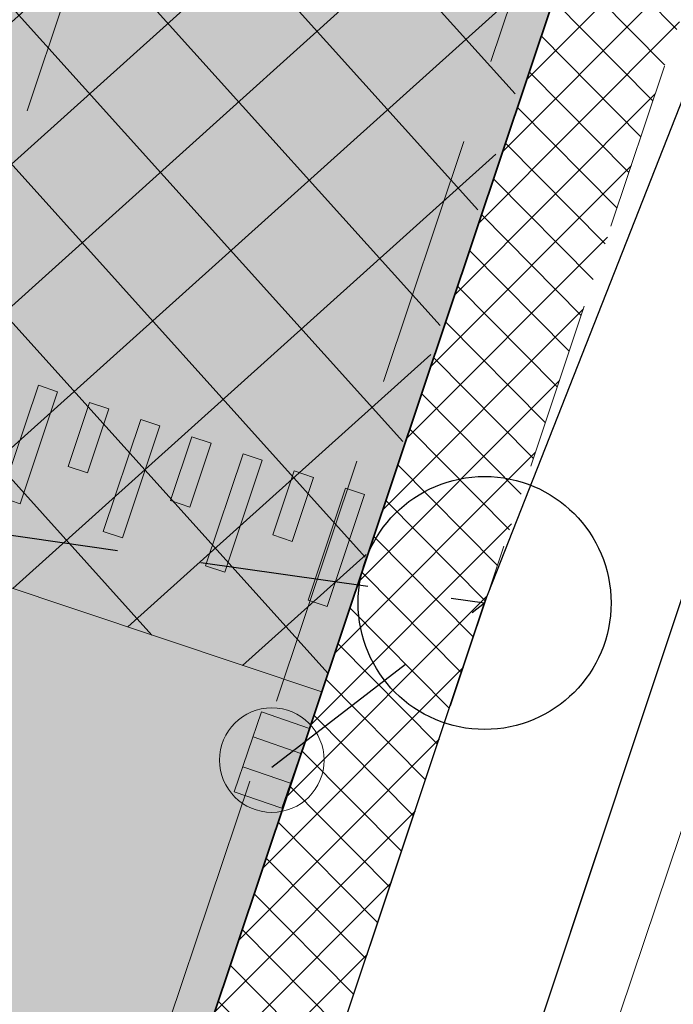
# Model space of a CAD drawing. Header units: metres. Extents: x 6599594 to 6600699, y 5687867 to 5691114.
# Tile 51 of 256: x 6599855.32 to 6599859.2, y 5688568.7 to 5688574.54. Entities that reach past the tile are written whole.
import ezdxf

# ---------------------------------------------------------------- set-up
doc = ezdxf.new("R2010")
doc.units = ezdxf.units.M
doc.header["$MEASUREMENT"] = 0
for name, pattern in [('1', [0]), ('3_EGJE', [2.5, 1.5, -0.3700000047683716, 0.2600001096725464, -0.369999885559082]), ('BUG', [1.5, 1, -0.5]), ('BUW', [1.5, 1, -0.5]), ('GUK', [2, 1.5, -0.5]), ('GUZ', [1, 0.5, -0.5]), ('L_0_06', [2, 1.5, -0.5]), ('UPT', [0])]:
    doc.linetypes.add(name, pattern=pattern)
doc.layers.get('0').update_dxf_attribs({"color": 253, "linetype": 'CONTINUOUS', "lineweight": 13})
doc.layers.add('__gaPoziome', color=7, linetype='CONTINUOUS')
doc.layers.add('zzz.gaHSDomyslna', color=7, linetype='CONTINUOUS')
for name, color, linetype, lineweight in [('_kd', 14, 'CONTINUOUS', 30), ('_KDPRZYKANALIK', 14, 'BUW', 30), ('_kolor chodnik', 50, '1', 5), ('_kolor jezdnia', 4, '1', 0), ('_kolor pobocze', 211, '1', 5), ('_kolor próg', 7, '1', 9), ('_kolor zjazdy kostka', 7, '1', 5), ('_kolor ścieżka @ 1', 10, '1', 0), ('_krawedz jezdni i pobocza', 7, 'BUG', 15), ('_kraweznik niski', 150, 'CONTINUOUS', 35), ('_os', 7, '3_EGJE', 13), ('Dzialki', 130, '1', 30), ('Kontury', 252, 'GUK', 9), ('OT_Komunikacja', 7, 'CONTINUOUS', 0), ('UTTPOM_L_0', 30, 'UPT', 9), ('Uzytki', 252, 'GUZ', 9)]:
    doc.layers.add(name, color=color, linetype=linetype, lineweight=lineweight)
pattern_1 = [(45, (0, 0), (-0.1414213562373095, 0.1414213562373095), []), (135, (0, 0), (-0.1414213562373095, -0.1414213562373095), [])]

# ---------------------------------------------------------------- blocks, each defined once
blk = doc.blocks.new('ergere')
at = {"layer": '_kd', "lineweight": 18}
for p, q in [((6591128.565092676, 5695242.152406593), (6591128.865092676, 5695242.152406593)), ((6591128.565092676, 5695241.964670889), (6591128.865092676, 5695241.964670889))]:
    blk.add_line(p, q, dxfattribs=at)
blk.add_lwpolyline([(6591128.565092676, 5695242.308538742), (6591128.865092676, 5695242.308538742), (6591128.865092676, 5695241.808538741), (6591128.565092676, 5695241.808538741)], close=True, dxfattribs=at)
blk.add_circle((6591128.715092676, 5695242.058538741), 0.31, dxfattribs=at)
blk = doc.blocks.new('zk.P-25a')
at = {"linetype": 'Continuous', "lineweight": 0}
blk.add_hatch(color=0, dxfattribs=at).paths.add_polyline_path([(-0.06, -0.7), (0.06, -0.7), (0.06, 0), (-0.06, 0)])
at = {"color": 0, "linetype": 'Continuous', "lineweight": 0}
blk.add_lwpolyline([(-0.06, 0), (0.06, 0), (0.06, -0.7), (-0.06, -0.7), (-0.06, 0)], dxfattribs=at)
blk = doc.blocks.new('zk.P-25b')
at = {"linetype": 'Continuous', "lineweight": 0}
blk.add_hatch(color=0, dxfattribs=at).paths.add_polyline_path([(0.06, 0), (-0.06, 0), (-0.06, -0.4), (0.06, -0.4)])
at = {"color": 0, "linetype": 'Continuous', "lineweight": 0}
blk.add_lwpolyline([(-0.06, 0), (0.06, 0), (0.06, -0.4), (-0.06, -0.4), (-0.06, 0)], dxfattribs=at)
blk = doc.blocks.new('gaHSPos')
at = {"color": 0, "linetype": 'Continuous', "lineweight": 0}
blk.add_point((0, 0), dxfattribs=at)
blk = doc.blocks.new('*U1214')
at = {"layer": 'zzz.gaHSDomyslna', "color": 182}
for p in [(0, 0), (5.215542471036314, -1.745885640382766)]:
    blk.add_blockref('gaHSPos', p, dxfattribs=at)
for name, p, rotation in [('zk.P-25a', (0.1801732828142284, -0.0603124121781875), 341.4922000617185), ('zk.P-25b', (0.4836230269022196, -0.1618912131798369), 341.4922000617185), ('zk.P-25a', (0.7870727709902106, -0.2634700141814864), 341.4922000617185), ('zk.P-25b', (1.090522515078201, -0.3650488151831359), 341.4922000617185), ('zk.P-25a', (1.393972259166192, -0.4666276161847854), 341.4922000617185), ('zk.P-25b', (1.697422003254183, -0.5682064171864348), 341.4922000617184), ('zk.P-25a', (2.000871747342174, -0.6697852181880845), 341.4922000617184), ('zk.P-25b', (2.304321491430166, -0.771364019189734), 341.4922000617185), ('zk.P-25a', (2.607771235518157, -0.8729428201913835), 341.4922000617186), ('zk.P-25b', (2.911220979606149, -0.974521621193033), 341.4922000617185), ('zk.P-25a', (3.21467072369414, -1.076100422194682), 341.4922000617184), ('zk.P-25b', (3.518120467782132, -1.177679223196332), 341.4922000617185), ('zk.P-25a', (3.821570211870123, -1.279258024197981), 341.4922000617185), ('zk.P-25b', (4.125019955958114, -1.380836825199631), 341.4922000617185), ('zk.P-25a', (4.428469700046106, -1.48241562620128), 341.4922000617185), ('zk.P-25b', (4.731919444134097, -1.58399442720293), 341.4922000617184), ('zk.P-25a', (5.035369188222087, -1.685573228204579), 341.4922000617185)]:
    blk.add_blockref(name, p, dxfattribs=dict(at, rotation=rotation))

msp = doc.modelspace()

# ---------------------------------------------------------------- hatches: boundary and pattern name
at = {"layer": '_kolor chodnik'}
h = msp.add_hatch(dxfattribs=at)
h.set_pattern_fill('ANSI37', color=256, scale=1.6)
h.set_pattern_definition(pattern_1)
h.paths.add_polyline_path([(6599849.938171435, 5688542.085872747), (6599852.232147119, 5688548.938742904), (6599853.573135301, 5688548.489851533), (6599853.827082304, 5688549.248475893), (6599851.793849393, 5688549.929093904), (6599849.895278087, 5688548.982823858), (6599847.823506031, 5688542.793750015)])
edge = h.paths.add_edge_path()
edge.add_line((6600018.106075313, 5689087.454911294), (6600022.42781917, 5689091.229234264))
edge.add_line((6600022.42781917, 5689091.229234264), (6600020.233254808, 5689093.742094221))
edge.add_line((6600020.233254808, 5689093.742094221), (6600017.159471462, 5689091.057656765))
edge.add_arc((6600023.275194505, 5689085.385140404), 8.34143334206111, 137.1531558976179, 148.8016577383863)
edge.add_line((6600016.140105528, 5689089.706021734), (6600018.106075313, 5689087.454911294))
h.paths.add_polyline_path([(6600038.501784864, 5689187.59229436), (6600037.906968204, 5689187.700586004), (6600037.638296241, 5689186.224843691), (6600038.240083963, 5689186.115282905)])
h.paths.add_polyline_path([(6600069.098302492, 5689360.276020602), (6600068.321239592, 5689360.413462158), (6600068.064048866, 5689358.936495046), (6600068.836639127, 5689358.799546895)])
h.paths.add_polyline_path([(6600082.393785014, 5689362.950258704), (6600082.941124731, 5689366.103121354), (6600081.481377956, 5689366.361351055), (6600080.923159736, 5689363.210828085)])
h.paths.add_polyline_path([(6600074.022236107, 5689388.065861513), (6600072.983907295, 5689388.249860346), (6600072.723374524, 5689386.772538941), (6600073.760538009, 5689386.588865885)])
h.paths.add_polyline_path([(6600105.602402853, 5689486.45426531), (6600106.738797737, 5689489.760539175), (6600105.28818975, 5689490.281952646), (6600104.132785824, 5689486.965912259)])
h.paths.add_polyline_path([(6600132.519778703, 5689678.737346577), (6600131.636986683, 5689678.922259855), (6600131.330470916, 5689677.453953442), (6600132.212256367, 5689677.269208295)])
h.paths.add_polyline_path([(6600156.649397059, 5689798.7449027), (6600156.48800471, 5689797.95886096), (6600157.450195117, 5689797.757316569), (6600157.615023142, 5689798.542205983)])
h.paths.add_polyline_path([(6600189.055358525, 5689948.643107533), (6600187.902868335, 5689948.884512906), (6600187.600024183, 5689947.417400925), (6600188.748131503, 5689947.176379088)])
edge = h.paths.add_edge_path()
edge.add_line((6600204.459383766, 5690032.969035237), (6600204.153258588, 5690031.227801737))
edge.add_arc((6600202.328347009, 5690027.299936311), 4.331100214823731, 41.853001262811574, 65.08011546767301, ccw=False)
edge.add_arc((6600032.903931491, 5690051.979071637), 174.020003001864, 352.8070218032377, 353.495463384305)
edge.add_arc((6600202.372679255, 5690027.343587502), 5.999999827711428, 55.12102442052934, 69.64815978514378)
edge = h.paths.add_edge_path()
edge.add_line((6600205.046027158, 5690040.265402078), (6600204.972740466, 5690038.483452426))
edge.add_arc((6600203.986269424, 5690044.401803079), 5.999999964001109, 279.4630688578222, 294.9140560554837)
edge.add_line((6600206.513819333, 5690038.960158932), (6600206.607027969, 5690041.030672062))
edge.add_arc((6600203.986269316, 5690044.401803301), 4.270000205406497, 284.3702444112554, 307.86193139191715, ccw=False)
edge = h.paths.add_edge_path()
edge.add_arc((6600203.547470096, 5690044.558759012), 6.446878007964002, 324.43500910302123, 356.20133685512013, ccw=False)
edge.add_arc((6600203.986269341, 5690044.401803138), 6.000000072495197, 323.2169970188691, 357.4193489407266)
h.paths.add_polyline_path([(6600208.910055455, 5690121.713696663), (6600208.146285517, 5690121.748120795), (6600207.125602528, 5690121.794124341), (6600209.971605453, 5690121.665851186)])
edge = h.paths.add_edge_path()
edge.add_line((6600238.769818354, 5690481.648294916), (6600240.338176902, 5690490.87374652))
edge.add_line((6600240.338176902, 5690490.87374652), (6600241.251295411, 5690510.829461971))
edge.add_line((6600241.251295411, 5690510.829461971), (6600239.524022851, 5690510.928942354))
edge.add_line((6600239.524022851, 5690510.928942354), (6600238.633343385, 5690491.167757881))
edge.add_line((6600238.633343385, 5690491.167757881), (6600234.579716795, 5690467.661262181))
edge.add_line((6600234.579716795, 5690467.661262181), (6600234.449796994, 5690464.966873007))
edge.add_arc((6600242.443669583, 5690464.607462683), 8.001948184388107, 177.4256737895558, 268.2543056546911)
edge.add_line((6600242.199903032, 5690456.609228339), (6600242.216657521, 5690457.359274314))
edge.add_line((6600242.216657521, 5690457.359274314), (6600242.305257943, 5690458.836738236))
edge.add_arc((6600242.444504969, 5690464.607952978), 5.772894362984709, 177.0298084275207, 268.6178439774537, ccw=False)
edge.add_line((6600236.679365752, 5690464.907083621), (6600236.951876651, 5690470.95443634))
edge.add_line((6600236.951876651, 5690470.95443634), (6600238.15078669, 5690478.210832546))
edge.add_line((6600238.15078669, 5690478.210832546), (6600238.769818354, 5690481.648294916))
h.paths.add_polyline_path([(6600238.769818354, 5690481.648294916), (6600238.15078669, 5690478.210832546), (6600239.670056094, 5690477.930590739), (6600240.266710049, 5690481.376366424)])
edge = h.paths.add_edge_path()
edge.add_line((6600223.366500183, 5690460.339976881), (6600223.278629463, 5690457.997544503))
edge.add_arc((6600220.967166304, 5690465.656339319), 7.999999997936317, 286.7940807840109, 300.2738222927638)
edge.add_line((6600225.000231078, 5690458.747331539), (6600225.240084, 5690461.623695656))
edge.add_arc((6600221.105749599, 5690465.648640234), 5.76999998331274, 293.06724424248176, 315.7681070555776, ccw=False)
edge = h.paths.add_edge_path()
edge.add_arc((6600220.025145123, 5690444.676291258), 5.770000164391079, 37.996647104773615, 59.94382588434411, ccw=False)
edge.add_line((6600224.572175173, 5690448.22839199), (6600224.817793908, 5690451.081798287))
edge.add_arc((6600220.025145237, 5690444.676291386), 7.999999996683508, 53.19588653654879, 68.15166733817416)
edge.add_line((6600223.00235276, 5690452.101669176), (6600222.91504296, 5690449.670427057))
edge = h.paths.add_edge_path()
edge.add_arc((6600221.105749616, 5690465.648640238), 7.999999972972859, 328.0222308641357, 357.0132597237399)
edge.add_line((6600229.094882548, 5690465.23180147), (6600229.218816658, 5690467.593604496))
edge.add_line((6600229.218816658, 5690467.593604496), (6600228.218919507, 5690467.645774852))
edge.add_line((6600228.218919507, 5690467.645774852), (6600227.891778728, 5690461.411918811))
h.paths.add_polyline_path([(6600200.980142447, 5690012.236744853), (6600202.317278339, 5690011.956662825), (6600202.522293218, 5690012.935421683), (6600201.182321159, 5690013.216097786)])
h.paths.add_polyline_path([(6600196.457878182, 5689983.98337835), (6600195.202332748, 5689984.246370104), (6600194.899091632, 5689982.777335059), (6600196.150355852, 5689982.515240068)])
edge = h.paths.add_edge_path()
edge.add_line((6600112.305909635, 5689517.991018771), (6600112.691041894, 5689519.807934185))
edge.add_line((6600112.691041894, 5689519.807934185), (6600113.245521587, 5689522.423769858))
edge.add_line((6600113.245521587, 5689522.423769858), (6600111.553124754, 5689522.782507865))
edge.add_line((6600111.553124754, 5689522.782507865), (6600107.405864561, 5689503.21722655))
edge.add_line((6600107.405864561, 5689503.21722655), (6600099.494506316, 5689480.361667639))
edge.add_line((6600099.494506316, 5689480.361667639), (6600099.182814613, 5689478.891218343))
edge.add_arc((6600107.008997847, 5689477.232359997), 8.000059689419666, 168.0325629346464, 257.7529108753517)
edge.add_line((6600105.311960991, 5689469.414366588), (6600105.784990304, 5689471.593619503))
edge.add_arc((6600107.008927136, 5689477.232314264), 5.769999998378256, 168.0321375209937, 257.7533362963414, ccw=False)
edge.add_line((6600101.364343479, 5689478.42879883), (6600101.647245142, 5689479.76342708))
edge.add_line((6600101.647245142, 5689479.76342708), (6600104.132785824, 5689486.965912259))
edge.add_line((6600104.132785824, 5689486.965912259), (6600105.28818975, 5689490.281952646))
edge.add_line((6600105.28818975, 5689490.281952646), (6600108.240043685, 5689498.809726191))
edge.add_line((6600108.240043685, 5689498.809726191), (6600112.305909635, 5689517.991018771))
h.paths.add_polyline_path([(6600136.009573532, 5689645.499114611), (6600138.333647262, 5689645.012304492), (6600138.661671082, 5689646.578318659), (6600134.869459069, 5689647.372651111)])
at = {"layer": '_kolor jezdnia'}
h = msp.add_hatch(dxfattribs=at)
h.set_pattern_fill('ANSI37', color=4, scale=3.5)
h.set_pattern_definition([(45, (0, 0), (-0.3093592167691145, 0.3093592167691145), []), (135, (0, 0), (-0.3093592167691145, -0.3093592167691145), [])])
edge = h.paths.add_edge_path()
edge.add_line((6599833.066047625, 5688539.933393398), (6599850.649511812, 5688527.983462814))
edge.add_arc((6599857.337592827, 5688536.653968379), 10.95025544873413, 169.5012687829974, 232.3548431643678, ccw=False)
edge.add_arc((6599858.085851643, 5688536.618142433), 11.69295282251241, 162.2507788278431, 169.9967502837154, ccw=False)
edge.add_line((6599846.949484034, 5688540.182754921), (6599847.823506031, 5688542.793750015))
edge.add_line((6599847.823506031, 5688542.793750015), (6599849.895278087, 5688548.982823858))
edge.add_line((6599849.895278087, 5688548.982823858), (6599852.434748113, 5688556.56906746))
edge.add_line((6599852.434748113, 5688556.56906746), (6599928.48625871, 5688783.760284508))
edge.add_line((6599928.48625871, 5688783.760284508), (6599931.025728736, 5688791.34652811))
edge.add_line((6599931.025728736, 5688791.34652811), (6599996.657773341, 5688987.411326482))
edge.add_line((6599996.657773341, 5688987.411326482), (6599999.197243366, 5688994.997570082))
edge.add_line((6599999.197243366, 5688994.997570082), (6600021.930100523, 5689062.908193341))
edge.add_line((6600021.930100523, 5689062.908193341), (6600017.620224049, 5689067.371531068))
edge.add_line((6600017.620224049, 5689067.371531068), (6600016.714558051, 5689064.654078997))
edge.add_line((6600016.714558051, 5689064.654078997), (6600012.423620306, 5689051.835617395))
edge.add_line((6600012.423620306, 5689051.835617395), (6600009.884150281, 5689044.249373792))
edge.add_line((6600009.884150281, 5689044.249373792), (6599977.53516164, 5688947.612159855))
edge.add_line((6599977.53516164, 5688947.612159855), (6599974.995691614, 5688940.025916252))
edge.add_line((6599974.995691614, 5688940.025916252), (6599942.096912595, 5688841.746295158))
edge.add_line((6599942.096912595, 5688841.746295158), (6599939.557442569, 5688834.160051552))
edge.add_line((6599939.557442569, 5688834.160051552), (6599882.679288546, 5688664.246042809))
edge.add_line((6599882.679288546, 5688664.246042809), (6599880.139818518, 5688656.659799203))
edge.add_line((6599880.139818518, 5688656.659799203), (6599852.46454386, 5688573.984527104))
edge.add_line((6599852.46454386, 5688573.984527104), (6599842.470137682, 5688544.127903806))
edge.add_arc((6599835.706422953, 5688546.652910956), 7.219660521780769, 248.5480913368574, 339.52856074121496, ccw=False)
h.paths.add_polyline_path([(6600044.653202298, 5689172.271628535), (6600046.276244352, 5689181.431901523), (6600047.759199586, 5689189.801539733), (6600051.0603021, 5689208.432603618), (6600052.368792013, 5689215.817578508), (6600054.808584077, 5689229.587499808), (6600056.11707399, 5689236.972474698), (6600057.346666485, 5689243.912161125), (6600058.655146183, 5689251.297078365), (6600058.831439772, 5689252.292060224), (6600060.098987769, 5689259.445963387), (6600060.139929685, 5689259.677035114), (6600061.407468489, 5689266.830886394), (6600072.329030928, 5689328.470998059), (6600073.637511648, 5689335.855921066), (6600077.337304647, 5689356.73715072), (6600078.820259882, 5689365.106788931), (6600081.142794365, 5689378.214921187), (6600082.538516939, 5689386.092227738), (6600095.187867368, 5689457.483787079), (6600091.082877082, 5689465.8405575), (6600089.043088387, 5689454.328211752), (6600087.870641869, 5689447.711051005), (6600087.560133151, 5689445.958573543), (6600086.562151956, 5689440.326076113), (6600082.433200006, 5689417.022719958), (6600080.95024477, 5689408.65308175), (6600077.202698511, 5689387.502337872), (6600075.719743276, 5689379.132699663), (6600073.469199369, 5689366.430874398), (6600071.986244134, 5689358.061236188), (6600069.98686466, 5689346.776955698), (6600068.591142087, 5689338.899649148), (6600065.559290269, 5689321.78820693), (6600064.163567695, 5689313.910900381), (6600059.719426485, 5689288.828650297), (6600058.323703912, 5689280.951343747), (6600057.563846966, 5689276.662793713), (6600056.168124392, 5689268.785487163), (6600054.804920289, 5689261.091711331), (6600053.409197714, 5689253.21440478), (6600053.264817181, 5689252.399536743), (6600051.869094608, 5689244.522230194), (6600051.183555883, 5689240.653124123), (6600049.787833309, 5689232.775817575), (6600046.593849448, 5689214.749319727), (6600045.198126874, 5689206.872013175), (6600044.41754409, 5689202.466488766), (6600042.934588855, 5689194.096850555), (6600036.429952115, 5689157.38538759), (6600034.946996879, 5689149.01574938), (6600030.579776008, 5689124.367629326), (6600027.529365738, 5689107.151445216), (6600024.895072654, 5689094.014582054), (6600030.583685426, 5689094.264316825), (6600032.945013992, 5689106.191885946), (6600043.170247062, 5689163.901990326)])
edge = h.paths.add_edge_path()
edge.add_line((6600111.106812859, 5689535.144351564), (6600111.256844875, 5689535.85214863))
edge.add_line((6600111.256844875, 5689535.85214863), (6600112.915748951, 5689543.678261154))
edge.add_line((6600112.915748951, 5689543.678261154), (6600117.304772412, 5689564.384094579))
edge.add_line((6600117.304772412, 5689564.384094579), (6600119.067357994, 5689572.699339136))
edge.add_line((6600119.067357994, 5689572.699339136), (6600120.087667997, 5689577.512794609))
edge.add_line((6600120.087667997, 5689577.512794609), (6600121.642890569, 5689584.849775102))
edge.add_line((6600121.642890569, 5689584.849775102), (6600128.436769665, 5689616.900852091))
edge.add_line((6600128.436769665, 5689616.900852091), (6600129.991992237, 5689624.237832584))
edge.add_line((6600129.991992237, 5689624.237832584), (6600132.660554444, 5689636.827148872))
edge.add_line((6600132.660554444, 5689636.827148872), (6600133.208838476, 5689639.444704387))
edge.add_line((6600133.208838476, 5689639.444704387), (6600134.848957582, 5689647.274775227))
edge.add_line((6600134.848957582, 5689647.274775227), (6600138.97649476, 5689666.979995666))
edge.add_line((6600138.97649476, 5689666.979995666), (6600140.51410642, 5689674.320687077))
edge.add_line((6600140.51410642, 5689674.320687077), (6600145.209128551, 5689696.735129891))
edge.add_line((6600145.209128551, 5689696.735129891), (6600146.746740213, 5689704.075821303))
edge.add_line((6600146.746740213, 5689704.075821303), (6600151.462308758, 5689726.588354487))
edge.add_line((6600151.462308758, 5689726.588354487), (6600152.999920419, 5689733.929045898))
edge.add_line((6600152.999920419, 5689733.929045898), (6600155.244070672, 5689744.642813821))
edge.add_line((6600155.244070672, 5689744.642813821), (6600156.781682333, 5689751.983505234))
edge.add_line((6600156.781682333, 5689751.983505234), (6600161.635515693, 5689775.156126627))
edge.add_line((6600161.635515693, 5689775.156126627), (6600163.378142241, 5689783.475576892))
edge.add_line((6600163.378142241, 5689783.475576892), (6600163.850769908, 5689785.731942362))
edge.add_line((6600163.850769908, 5689785.731942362), (6600167.028500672, 5689800.902704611))
edge.add_line((6600167.028500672, 5689800.902704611), (6600179.49088801, 5689860.399222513))
edge.add_line((6600179.49088801, 5689860.399222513), (6600181.233514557, 5689868.718672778))
edge.add_line((6600181.233514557, 5689868.718672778), (6600181.84713393, 5689871.648144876))
edge.add_line((6600181.84713393, 5689871.648144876), (6600183.384745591, 5689878.988836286))
edge.add_line((6600183.384745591, 5689878.988836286), (6600184.935818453, 5689886.393792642))
edge.add_line((6600184.935818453, 5689886.393792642), (6600186.575937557, 5689894.223863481))
edge.add_line((6600186.575937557, 5689894.223863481), (6600194.05133812, 5689929.912074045))
edge.add_line((6600194.05133812, 5689929.912074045), (6600195.691457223, 5689937.742144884))
edge.add_line((6600195.691457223, 5689937.742144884), (6600202.915799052, 5689972.231779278))
edge.add_line((6600202.915799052, 5689972.231779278), (6600204.555918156, 5689980.061850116))
edge.add_line((6600204.555918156, 5689980.061850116), (6600206.062781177, 5689987.255744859))
edge.add_line((6600206.062781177, 5689987.255744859), (6600207.702900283, 5689995.085815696))
edge.add_line((6600207.702900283, 5689995.085815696), (6600210.232559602, 5690007.162628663))
edge.add_line((6600210.232559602, 5690007.162628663), (6600211.694938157, 5690014.144150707))
edge.add_arc((6600028.177652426, 5690052.584442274), 187.5000004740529, 348.1696294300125, 357.4195276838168)
edge.add_line((6600215.487522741, 5690044.142720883), (6600208.310270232, 5690026.480446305))
edge.add_arc((6600032.903933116, 5690051.97907145), 177.2500013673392, 348.1696294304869, 351.7289130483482, ccw=False)
edge.add_line((6600206.38894146, 5690015.640182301), (6600205.966941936, 5690013.625519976))
edge.add_line((6600205.966941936, 5690013.625519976), (6600204.326822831, 5690005.795449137))
edge.add_line((6600204.326822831, 5690005.795449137), (6600197.076961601, 5689971.183982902))
edge.add_line((6600197.076961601, 5689971.183982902), (6600195.334335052, 5689962.864532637))
edge.add_line((6600195.334335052, 5689962.864532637), (6600193.44722506, 5689953.855305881))
edge.add_line((6600193.44722506, 5689953.855305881), (6600191.909227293, 5689946.512771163))
edge.add_line((6600191.909227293, 5689946.512771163), (6600185.496844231, 5689915.899498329))
edge.add_line((6600185.496844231, 5689915.899498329), (6600183.856521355, 5689908.068454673))
edge.add_line((6600183.856521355, 5689908.068454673), (6600182.066605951, 5689899.523243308))
edge.add_line((6600182.066605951, 5689899.523243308), (6600180.32407057, 5689891.204228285))
edge.add_line((6600180.32407057, 5689891.204228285), (6600174.320344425, 5689862.541919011))
edge.add_line((6600174.320344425, 5689862.541919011), (6600172.577809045, 5689854.222903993))
edge.add_line((6600172.577809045, 5689854.222903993), (6600163.663810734, 5689811.666703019))
edge.add_line((6600163.663810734, 5689811.666703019), (6600162.023782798, 5689803.837067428))
edge.add_line((6600162.023782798, 5689803.837067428), (6600160.924220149, 5689798.587659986))
edge.add_line((6600160.924220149, 5689798.587659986), (6600159.279208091, 5689790.734229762))
edge.add_line((6600159.279208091, 5689790.734229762), (6600157.107250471, 5689780.365115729))
edge.add_line((6600157.107250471, 5689780.365115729), (6600155.462238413, 5689772.511685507))
edge.add_line((6600155.462238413, 5689772.511685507), (6600153.380318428, 5689762.572418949))
edge.add_line((6600153.380318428, 5689762.572418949), (6600151.735124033, 5689754.718118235))
edge.add_line((6600151.735124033, 5689754.718118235), (6600148.586504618, 5689739.686336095))
edge.add_line((6600148.586504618, 5689739.686336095), (6600146.885007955, 5689731.563243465))
edge.add_line((6600146.885007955, 5689731.563243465), (6600141.75088822, 5689707.052510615))
edge.add_line((6600141.75088822, 5689707.052510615), (6600140.110896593, 5689699.223048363))
edge.add_line((6600140.110896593, 5689699.223048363), (6600133.483561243, 5689667.583574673))
edge.add_line((6600133.483561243, 5689667.583574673), (6600131.860394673, 5689659.834436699))
edge.add_line((6600131.860394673, 5689659.834436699), (6600131.740984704, 5689659.26436315))
edge.add_line((6600131.740984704, 5689659.26436315), (6600130.117814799, 5689651.515209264))
edge.add_line((6600130.117814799, 5689651.515209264), (6600127.27873359, 5689637.961189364))
edge.add_line((6600127.27873359, 5689637.961189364), (6600126.924568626, 5689636.290366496))
edge.add_line((6600126.924568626, 5689636.290366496), (6600125.166244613, 5689627.995226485))
edge.add_line((6600125.166244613, 5689627.995226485), (6600118.009503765, 5689594.232298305))
edge.add_line((6600118.009503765, 5689594.232298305), (6600116.25117975, 5689585.937158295))
edge.add_line((6600116.25117975, 5689585.937158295), (6600113.665314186, 5689573.737975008))
edge.add_line((6600113.665314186, 5689573.737975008), (6600111.898534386, 5689565.402943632))
edge.add_line((6600111.898534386, 5689565.402943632), (6600104.889982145, 5689532.339115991))
edge.add_line((6600104.889982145, 5689532.339115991), (6600103.22663594, 5689524.492047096))
edge.add_line((6600103.22663594, 5689524.492047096), (6600096.623876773, 5689493.342605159))
edge.add_line((6600096.623876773, 5689493.342605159), (6600094.968986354, 5689485.535427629))
edge.add_line((6600094.968986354, 5689485.535427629), (6600094.300101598, 5689482.379870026))
edge.add_line((6600094.300101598, 5689482.379870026), (6600099.182814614, 5689478.891218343))
edge.add_line((6600099.182814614, 5689478.891218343), (6600099.494506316, 5689480.361667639))
edge.add_line((6600099.494506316, 5689480.361667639), (6600111.106812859, 5689535.144351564))
edge = h.paths.add_edge_path()
edge.add_arc((6600239.213891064, 5690851.400367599), 10.00000000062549, -2.8342403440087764, 76.13703556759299, ccw=False)
edge.add_line((6600249.201658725, 5690850.905901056), (6600249.082723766, 5690848.503524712))
edge.add_line((6600249.082723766, 5690848.503524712), (6600247.016487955, 5690806.767468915))
edge.add_line((6600247.016487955, 5690806.767468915), (6600246.092398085, 5690789.152178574))
edge.add_line((6600246.092398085, 5690789.152178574), (6600233.768116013, 5690572.015170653))
edge.add_line((6600233.768116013, 5690572.015170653), (6600228.959056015, 5690465.296202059))
edge.add_line((6600228.959056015, 5690465.296202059), (6600234.588724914, 5690465.017134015))
edge.add_line((6600234.588724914, 5690465.017134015), (6600239.262540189, 5690571.767576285))
edge.add_line((6600239.262540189, 5690571.767576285), (6600252.50503885, 5690806.400146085))
edge.add_line((6600252.50503885, 5690806.400146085), (6600254.569211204, 5690848.094521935))
edge.add_arc((6600262.559425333, 5690847.6989487), 7.999999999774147, 76.13703557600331, 177.1657596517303, ccw=False)
edge.add_line((6600264.476229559, 5690855.465921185), (6600241.609896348, 5690861.109083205))
edge = h.paths.add_edge_path()
edge.add_line((6600250.031475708, 5690451.625307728), (6600250.231741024, 5690455.772579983))
edge.add_line((6600250.231741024, 5690455.772579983), (6600246.257763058, 5690456.417303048))
edge.add_line((6600246.257763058, 5690456.417303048), (6600242.171761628, 5690456.61060902))
edge.add_arc((6600242.563100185, 5690464.586983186), 7.985968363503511, 176.9123644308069, 267.1911945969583, ccw=False)
edge.add_line((6600234.588724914, 5690465.017134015), (6600228.959056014, 5690465.296202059))
edge.add_arc((6600220.965133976, 5690465.657286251), 8.002072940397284, 267.8289300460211, 357.413716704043, ccw=False)
edge.add_line((6600220.661989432, 5690457.660957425), (6600212.406915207, 5690458.119572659))
edge.add_line((6600212.406915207, 5690458.119572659), (6600208.431872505, 5690457.817501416))
edge.add_line((6600208.431872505, 5690457.817501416), (6600208.233912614, 5690454.548331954))
edge.add_line((6600208.233912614, 5690454.548331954), (6600212.129565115, 5690453.127270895))
edge.add_line((6600212.129565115, 5690453.127270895), (6600218.640548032, 5690452.76554962))
edge.add_line((6600218.640548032, 5690452.76554962), (6600216.486747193, 5690452.885205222))
edge.add_line((6600216.486747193, 5690452.885205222), (6600220.468905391, 5690452.663974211))
edge.add_arc((6600220.025145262, 5690444.676291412), 7.99999997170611, -0.3386579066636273, 86.8201700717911, ccw=False)
edge.add_line((6600228.025005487, 5690444.629006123), (6600227.803602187, 5690439.649256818))
edge.add_line((6600227.803602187, 5690439.649256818), (6600226.885525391, 5690435.936828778))
edge.add_line((6600226.885525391, 5690435.936828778), (6600225.534849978, 5690405.967249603))
edge.add_line((6600225.534849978, 5690405.967249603), (6600226.115199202, 5690402.187514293))
edge.add_line((6600226.115199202, 5690402.187514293), (6600213.445139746, 5690121.008786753))
edge.add_line((6600213.445139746, 5690121.008786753), (6600213.352800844, 5690118.960058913))
edge.add_line((6600213.352800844, 5690118.960058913), (6600209.980184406, 5690044.131649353))
edge.add_arc((6600203.98626942, 5690044.401803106), 5.999999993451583, 257.4162346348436, 357.41934921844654, ccw=False)
edge.add_line((6600202.679069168, 5690038.545931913), (6600201.589735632, 5690033.666039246))
edge.add_line((6600201.589735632, 5690033.666039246), (6600203.67987942, 5690033.199458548))
edge.add_arc((6600202.372679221, 5690027.343587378), 5.999999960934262, -8.27108729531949, 77.41623506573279, ccw=False)
edge.add_line((6600208.310270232, 5690026.480446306), (6600215.487522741, 5690044.142720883))
edge.add_line((6600215.487522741, 5690044.142720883), (6600216.199687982, 5690059.9446614))
edge.add_line((6600216.199687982, 5690059.9446614), (6600216.537356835, 5690067.437056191))
edge.add_line((6600216.537356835, 5690067.437056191), (6600223.893528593, 5690230.66011469))
edge.add_line((6600223.893528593, 5690230.66011469), (6600224.231197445, 5690238.152509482))
edge.add_line((6600224.231197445, 5690238.152509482), (6600233.507835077, 5690443.987992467))
edge.add_arc((6600241.499722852, 5690443.627812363), 7.999999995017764, 87.29208981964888, 177.4195277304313, ccw=False)
edge.add_line((6600241.877677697, 5690451.618879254), (6600246.021541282, 5690451.422886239))
edge.add_line((6600246.021541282, 5690451.422886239), (6600246.427694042, 5690451.44338883))
edge.add_line((6600246.427694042, 5690451.44338883), (6600246.79397003, 5690451.461878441))
edge.add_line((6600246.79397003, 5690451.461878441), (6600250.031475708, 5690451.625307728))
edge = h.paths.add_edge_path()
edge.add_line((6600007.33756506, 5689086.20374581), (6600006.980466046, 5689080.740822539))
edge.add_line((6600006.980466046, 5689080.740822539), (6600007.229745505, 5689080.720859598))
edge.add_line((6600007.229745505, 5689080.720859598), (6600008.093335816, 5689080.601653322))
edge.add_line((6600008.093335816, 5689080.601653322), (6600008.702681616, 5689080.53831051))
edge.add_arc((6600008.140193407, 5689070.554142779), 9.999999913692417, -18.557800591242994, 86.77547804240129, ccw=False)
edge.add_line((6600017.620224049, 5689067.371531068), (6600021.930100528, 5689062.908193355))
edge.add_arc((6599734.83819726, 5689159.011261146), 302.7499967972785, 341.4922000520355, 343.8640860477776)
edge.add_arc((6600034.895369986, 5689072.315877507), 9.581213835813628, 98.63328270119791, 164.5273290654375, ccw=False)
edge.add_line((6600033.457137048, 5689081.788529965), (6600033.832640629, 5689081.798737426))
edge.add_line((6600033.832640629, 5689081.798737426), (6600034.422462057, 5689082.05700874))
edge.add_line((6600034.422462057, 5689082.05700874), (6600036.833623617, 5689082.139040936))
edge.add_line((6600036.833623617, 5689082.139040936), (6600036.730225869, 5689087.148851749))
edge.add_line((6600036.730225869, 5689087.148851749), (6600036.579860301, 5689087.134303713))
edge.add_arc((6600036.479565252, 5689093.136286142), 6.002820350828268, 169.1687651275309, 270.9573417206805, ccw=False)
edge.add_line((6600030.583685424, 5689094.264316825), (6600024.895072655, 5689094.014582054))
edge.add_arc((6600015.200558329, 5689096.162123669), 9.929528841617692, 271.0943432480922, 347.5094668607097, ccw=False)
edge.add_arc((6600014.909438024, 5689089.646776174), 3.446070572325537, 264.4236009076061, 278.0194998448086, ccw=False)
edge.add_line((6600014.574573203, 5689086.217014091), (6600014.299554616, 5689086.232508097))
edge.add_line((6600014.299554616, 5689086.232508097), (6600010.474232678, 5689086.448019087))
edge.add_line((6600010.474232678, 5689086.448019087), (6600007.33756506, 5689086.20374581))
edge = h.paths.add_edge_path()
edge.add_line((6600105.490725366, 5689463.953528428), (6600106.927559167, 5689464.047234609))
edge.add_line((6600106.927559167, 5689464.047234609), (6600107.835, 5689468.66))
edge.add_line((6600107.835, 5689468.66), (6600105.311960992, 5689469.414366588))
edge.add_arc((6600107.008997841, 5689477.232359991), 8.000059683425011, 168.0325628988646, 257.75291091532, ccw=False)
edge.add_line((6600099.182814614, 5689478.891218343), (6600094.300101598, 5689482.379870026))
edge.add_arc((6600586.245114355, 5689378.104238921), 502.8750369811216, 168.032376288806, 169.9522165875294)
edge.add_line((6600091.082877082, 5689465.8405575), (6600095.187867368, 5689457.483787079))
edge.add_arc((6600103.065173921, 5689456.088064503), 8.000000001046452, 77.7533362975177, 169.9524553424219, ccw=False)
edge.add_line((6600104.762140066, 5689463.906012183), (6600105.490725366, 5689463.953528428))
at = {"layer": '_kolor pobocze'}
h = msp.add_hatch(dxfattribs=at)
h.set_pattern_fill('ANSI37', color=256, scale=1.6)
h.set_pattern_definition(pattern_1)
h.paths.add_polyline_path([(6599932.280385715, 5688783.281118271), (6599932.51846103, 5688783.99232861), (6599930.384830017, 5688784.706554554), (6599928.486258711, 5688783.760284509), (6599900.424162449, 5688699.929447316), (6599901.135372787, 5688699.691372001), (6599929.09885504, 5688783.227616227), (6599930.441347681, 5688783.896730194)])
h.paths.add_polyline_path([(6599863.82305472, 5688584.885679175), (6599865.662092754, 5688584.270067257), (6599865.900168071, 5688584.981277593), (6599863.766537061, 5688585.69550354), (6599861.867965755, 5688584.749233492), (6599852.434748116, 5688556.569067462), (6599852.907883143, 5688555.61978181), (6599862.297350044, 5688583.669249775), (6599862.358334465, 5688583.85143058), (6599862.480562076, 5688584.216565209)])
h.paths.add_polyline_path([(6599865.891775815, 5688591.038664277), (6599865.217260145, 5688592.39199476), (6599901.135372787, 5688699.691372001), (6599900.424162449, 5688699.929447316), (6599864.407435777, 5688592.335477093), (6599865.353705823, 5688590.436905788), (6599867.487336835, 5688589.722679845), (6599867.72541215, 5688590.433890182)])
at = {"layer": '_kolor próg'}
h = msp.add_hatch(dxfattribs=at)
h.set_pattern_fill('ANSI37', color=256, scale=5)
h.set_pattern_definition([(312, (-358.8950193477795, -1519.673615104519), (0.464465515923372, 0.4182066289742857), []), (41.99999999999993, (-358.8950193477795, -1519.673615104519), (-0.4182066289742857, 0.464465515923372), [])])
h.paths.add_polyline_path([(6599857.114641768, 5688570.549470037), (6599858.96248958, 5688576.25815119), (6599853.803701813, 5688577.985038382), (6599851.899099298, 5688572.29535568)])
at = {"layer": '_kolor zjazdy kostka'}
h = msp.add_hatch(dxfattribs=at)
h.set_pattern_fill('ANSI37', color=256, scale=1.6)
h.set_pattern_definition(pattern_1)
h.paths.add_polyline_path([(6600244.137440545, 5690813.934732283), (6600242.369522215, 5690814.022127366), (6600242.097568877, 5690808.528921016), (6600243.865482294, 5690808.441426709)])
h.paths.add_polyline_path([(6600247.012128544, 5690806.679412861), (6600247.442736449, 5690815.377295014), (6600247.393289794, 5690814.378518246), (6600247.113277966, 5690808.722537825)])
h.paths.add_polyline_path([(6600242.297085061, 5690788.088808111), (6600240.958726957, 5690788.155683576), (6600240.648818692, 5690782.664569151), (6600241.987258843, 5690782.599147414)])
h.paths.add_polyline_path([(6600245.558275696, 5690780.919298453), (6600246.037231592, 5690789.405686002), (6600244.985820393, 5690788.453468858), (6600244.612601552, 5690781.981345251)])
h.paths.add_polyline_path([(6600241.348405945, 5690723.711515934), (6600242.272017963, 5690722.691689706), (6600242.749709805, 5690731.155680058), (6600241.698138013, 5690730.203317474), (6600241.472690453, 5690726.27550499)])
h.paths.add_polyline_path([(6600225.772794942, 5690394.589141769), (6600224.731429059, 5690393.637598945), (6600224.461246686, 5690387.644646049), (6600225.412923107, 5690386.603142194)])
h.paths.add_polyline_path([(6600223.012390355, 5690333.280720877), (6600223.372595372, 5690341.272607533), (6600222.32835346, 5690340.318436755), (6600222.058239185, 5690334.324941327)])
h.paths.add_polyline_path([(6600215.496388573, 5690166.390602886), (6600215.856593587, 5690174.382489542), (6600214.812834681, 5690173.428760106), (6600214.542018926, 5690167.435062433)])
h.paths.add_polyline_path([(6600212.446537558, 5690121.053392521), (6600213.399499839, 5690120.010473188), (6600213.788744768, 5690128.503024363), (6600212.745135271, 5690127.54943145)])
h.paths.add_polyline_path([(6600209.977420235, 5690121.665589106), (6600210.225142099, 5690127.162117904), (6600207.346107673, 5690127.291879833), (6600207.119593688, 5690121.794395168)])
h.paths.add_polyline_path([(6600207.950178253, 5690070.725854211), (6600204.880846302, 5690070.828947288), (6600204.643784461, 5690065.333808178), (6600207.702521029, 5690065.204598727)])
h.paths.add_polyline_path([(6600200.981479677, 5690012.236464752), (6600199.969248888, 5690007.339980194), (6600201.282587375, 5690007.064882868), (6600202.31726072, 5690011.956666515)])
h.paths.add_polyline_path([(6600193.613960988, 5689970.406358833), (6600192.398010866, 5689970.660657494), (6600191.286205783, 5689965.274578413), (6600192.486379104, 5689965.023185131)])
h.paths.add_polyline_path([(6600189.061271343, 5689948.671423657), (6600189.98413328, 5689953.050774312), (6600188.818902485, 5689953.32186217), (6600187.908781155, 5689948.91282903)])
h.paths.add_polyline_path([(6600180.976201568, 5689915.317449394), (6600179.952861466, 5689910.421322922), (6600181.008474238, 5689910.200199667), (6600182.033843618, 5689915.09540201)])
h.paths.add_polyline_path([(6600176.508279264, 5689893.538690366), (6600177.476023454, 5689893.335973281), (6600178.603605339, 5689898.719146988), (6600177.636002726, 5689898.922290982)])
h.paths.add_polyline_path([(6600179.28182965, 5689859.401159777), (6600180.522246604, 5689860.211927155), (6600181.057490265, 5689860.561775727), (6600183.598022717, 5689860.029600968), (6600184.726606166, 5689865.412570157), (6600182.186324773, 5689865.943033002), (6600181.604764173, 5689866.832779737), (6600181.024456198, 5689867.720610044)])
h.paths.add_polyline_path([(6600160.200810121, 5689810.862606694), (6600159.232772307, 5689811.065842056), (6600158.207991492, 5689806.171529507), (6600159.175735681, 5689805.968812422)])
h.paths.add_polyline_path([(6600156.49391753, 5689797.987177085), (6600155.463416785, 5689793.068691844), (6600156.431160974, 5689792.865974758), (6600157.461419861, 5689797.784520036)])
edge = h.paths.add_edge_path()
edge.add_arc((6600173.111981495, 5689800.679690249), 5.999999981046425, 204.673115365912, 239.5411154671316, ccw=False)
edge.add_arc((6600173.162096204, 5689800.685330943), 6.047914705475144, 168.3203586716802, 204.5234866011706, ccw=False)
edge.add_line((6600167.239404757, 5689801.9096668), (6600163.651667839, 5689784.781499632))
edge.add_arc((6600169.524220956, 5689783.551410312), 5.999999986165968, 139.2146049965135, 168.1696294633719, ccw=False)
edge.add_arc((6600169.524220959, 5689783.551410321), 5.999999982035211, 96.80962310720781, 139.2146050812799, ccw=False)
edge.add_line((6600168.812796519, 5689789.509083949), (6600170.070461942, 5689795.507731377))
h.paths.add_polyline_path([(6600163.526364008, 5689776.866746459), (6600166.051243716, 5689776.337874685), (6600167.179826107, 5689781.720838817), (6600164.653945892, 5689782.249920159), (6600163.941148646, 5689783.340449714), (6600163.493329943, 5689784.025580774), (6600161.750703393, 5689775.706130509), (6600162.438017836, 5689776.155376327)])
h.paths.add_polyline_path([(6600152.614191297, 5689774.643430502), (6600153.639138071, 5689779.536616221), (6600152.646757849, 5689779.744928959), (6600151.646447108, 5689774.846147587)])
h.paths.add_polyline_path([(6600150.121074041, 5689767.466820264), (6600148.177624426, 5689758.16795459), (6600149.115997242, 5689757.971390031), (6600151.066362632, 5689767.268392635)])
h.paths.add_polyline_path([(6600142.970741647, 5689739.332500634), (6600141.888449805, 5689734.142420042), (6600144.036614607, 5689733.695518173), (6600145.123068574, 5689738.882330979)])
h.paths.add_polyline_path([(6600136.256357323, 5689701.052153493), (6600137.154085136, 5689700.864096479), (6600138.287960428, 5689706.274871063), (6600137.386492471, 5689706.464182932)])
h.paths.add_polyline_path([(6600130.081494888, 5689667.099389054), (6600129.212847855, 5689667.281639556), (6600128.083282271, 5689661.898895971), (6600128.953953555, 5689661.716447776)])
h.paths.add_polyline_path([(6600128.397394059, 5689659.030340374), (6600127.554144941, 5689659.207226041), (6600126.49340855, 5689653.810049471), (6600127.269860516, 5689653.647397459)])
h.paths.add_polyline_path([(6600134.990411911, 5689640.633636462), (6600137.30714639, 5689640.148363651), (6600138.339560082, 5689645.040620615), (6600136.015486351, 5689645.500958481), (6600135.435178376, 5689646.388788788), (6600134.8548704, 5689647.276619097), (6600133.214751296, 5689639.446548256), (6600134.102581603, 5689640.026856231)])
h.paths.add_polyline_path([(6600122.164164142, 5689634.294831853), (6600121.024067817, 5689628.914244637), (6600122.015114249, 5689628.705875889), (6600123.155614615, 5689634.086346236)])
h.paths.add_polyline_path([(6600114.54207576, 5689593.450769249), (6600113.493359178, 5689593.398339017), (6600112.364315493, 5689588.045694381), (6600113.29076438, 5689587.54753241)])
h.paths.add_polyline_path([(6600110.194543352, 5689572.941097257), (6600109.20781945, 5689573.148880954), (6600108.067717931, 5689567.768269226), (6600109.05014319, 5689567.535215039)])
h.paths.add_polyline_path([(6600119.083213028, 5689565.540446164), (6600119.089125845, 5689565.542290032), (6600121.462438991, 5689565.065690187), (6600122.598093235, 5689570.447168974), (6600120.229622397, 5689570.949214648), (6600119.651446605, 5689571.8119627), (6600119.073270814, 5689572.727655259), (6600117.310757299, 5689564.412754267)])
h.paths.add_polyline_path([(6600101.698666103, 5689532.937884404), (6600100.730666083, 5689533.141679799), (6600099.694214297, 5689528.250234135), (6600100.669121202, 5689528.045267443)])
h.paths.add_polyline_path([(6600094.064021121, 5689496.827028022), (6600093.080194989, 5689497.033910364), (6600092.036590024, 5689492.143967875), (6600093.038865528, 5689491.933250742)])
h.paths.add_polyline_path([(6600083.709836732, 5689453.74980843), (6600082.738586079, 5689448.336231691), (6600084.647281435, 5689448.027407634), (6600085.606840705, 5689453.416583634)])
h.paths.add_polyline_path([(6600084.434394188, 5689446.82589514), (6600083.348896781, 5689447.018140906), (6600082.567374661, 5689442.58660872), (6600083.649300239, 5689442.394910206)])
h.paths.add_polyline_path([(6600078.04194071, 5689410.721110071), (6600078.996952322, 5689416.137564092), (6600078.054833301, 5689416.304853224), (6600077.111232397, 5689410.886043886)])
h.paths.add_polyline_path([(6600072.911565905, 5689386.768652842), (6600071.960466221, 5689381.312635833), (6600072.800073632, 5689381.16322159), (6600073.766450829, 5689386.590709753)])
h.paths.add_polyline_path([(6600082.887400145, 5689379.432062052), (6600085.278102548, 5689379.03494316), (6600086.160383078, 5689383.956496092), (6600083.759726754, 5689384.355378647), (6600083.152078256, 5689385.224725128), (6600082.544429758, 5689386.094071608), (6600081.148707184, 5689378.216765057), (6600082.018053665, 5689378.824413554)])
h.paths.add_polyline_path([(6600080.731401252, 5689363.247695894), (6600080.041469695, 5689363.369939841), (6600079.433821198, 5689364.239286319), (6600078.8261727, 5689365.1086328), (6600077.343217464, 5689356.73899459), (6600078.212563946, 5689357.346643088), (6600079.081910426, 5689357.954291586), (6600081.429189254, 5689357.564866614), (6600082.388748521, 5689362.980514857)])
h.paths.add_polyline_path([(6600069.104215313, 5689360.304336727), (6600070.063917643, 5689365.720487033), (6600069.2708267, 5689365.861009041), (6600068.327152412, 5689360.441778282)])
h.paths.add_polyline_path([(6600066.550616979, 5689345.891799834), (6600065.546169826, 5689346.069805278), (6600064.677796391, 5689341.145792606), (6600065.678290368, 5689340.968483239)])
h.paths.add_polyline_path([(6600061.138656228, 5689321.077501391), (6600060.270282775, 5689316.15348863), (6600061.250715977, 5689315.979734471), (6600062.127590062, 5689320.902245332)])
h.paths.add_polyline_path([(6600055.325252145, 5689288.11325564), (6600054.456878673, 5689283.189242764), (6600055.410852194, 5689283.020177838), (6600056.283178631, 5689287.917022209)])
h.paths.add_polyline_path([(6600048.045675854, 5689182.819289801), (6600050.371939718, 5689182.407116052), (6600051.31444535, 5689187.67761207), (6600048.980409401, 5689188.064690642), (6600048.372760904, 5689188.934037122), (6600047.765112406, 5689189.803383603), (6600046.306982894, 5689181.603992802), (6600046.972918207, 5689182.069462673)])
h.paths.add_polyline_path([(6600040.943690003, 5689201.374141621), (6600039.339175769, 5689201.66987967), (6600038.429882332, 5689196.244216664), (6600039.984130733, 5689195.958493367)])
h.paths.add_polyline_path([(6600032.993704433, 5689156.473759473), (6600032.278185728, 5689156.600537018), (6600031.299242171, 5689151.188930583), (6600032.034145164, 5689151.058111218)])
h.paths.add_polyline_path([(6600026.309179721, 5689123.603833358), (6600025.417362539, 5689118.683970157), (6600026.271201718, 5689118.532684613), (6600027.143528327, 5689123.456001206)])
h.paths.add_polyline_path([(6600013.302986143, 5689054.462576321), (6600015.842456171, 5689062.048819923), (6600014.576741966, 5689061.417973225), (6600012.672139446, 5689055.728290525)])
h.paths.add_polyline_path([(6599974.547216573, 5688938.686171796), (6599977.086686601, 5688946.272415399), (6599975.820972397, 5688945.641568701), (6599973.916369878, 5688939.951886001)])
h.paths.add_polyline_path([(6599942.102825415, 5688841.748139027), (6599940.837111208, 5688841.117292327), (6599938.932508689, 5688835.427609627), (6599939.563355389, 5688834.161895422)])
h.paths.add_polyline_path([(6599882.685201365, 5688664.247886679), (6599881.419487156, 5688663.617039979), (6599879.514884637, 5688657.927357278), (6599880.145731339, 5688656.661643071)])
h.paths.add_polyline_path([(6599851.799762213, 5688549.930937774), (6599853.832995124, 5688549.250319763), (6599855.42016389, 5688553.991722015), (6599853.386930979, 5688554.672340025), (6599852.913795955, 5688555.621625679), (6599852.440660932, 5688556.570911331), (6599849.901190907, 5688548.984667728)])
h.paths.add_polyline_path([(6600233.581687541, 5690586.458647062), (6600234.520016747, 5690585.337735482), (6600234.976631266, 5690593.428266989), (6600233.922640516, 5690592.499827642)])
h.paths.add_polyline_path([(6600231.72837122, 5690526.750719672), (6600230.676277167, 5690525.793817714), (6600230.420013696, 5690519.782861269), (6600231.363586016, 5690518.655686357)])
h.paths.add_polyline_path([(6600237.577122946, 5690639.505119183), (6600236.516490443, 5690638.540451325), (6600236.176926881, 5690632.541599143), (6600237.1204992, 5690631.41442423)])
h.paths.add_polyline_path([(6600238.927801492, 5690681.139540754), (6600239.8637879, 5690680.021427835), (6600240.320411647, 5690688.112122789), (6600239.268317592, 5690687.155220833)])
h.paths.add_polyline_path([(6600218.12228406, 5690224.814875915), (6600217.079933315, 5690223.86243318), (6600216.809648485, 5690217.865326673), (6600217.762143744, 5690216.822918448)])
h.paths.add_polyline_path([(6600219.363739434, 5690274.535639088), (6600220.31588625, 5690273.493612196), (6600220.675810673, 5690281.480778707), (6600219.633750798, 5690280.528598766)])
h.paths.add_polyline_path([(6600168.759867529, 5689856.554734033), (6600169.729143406, 5689856.3516961), (6600170.857343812, 5689861.737822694), (6600169.889741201, 5689861.940966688)])
h.paths.add_polyline_path([(6600168.841833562, 5689852.115601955), (6600167.871405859, 5689852.319339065), (6600166.844894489, 5689847.425845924), (6600167.816759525, 5689847.221809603)])
at = {"layer": '_kolor ścieżka @ 1'}
h = msp.add_hatch(dxfattribs=at)
h.set_pattern_fill('ANSI37', color=10, scale=1.8)
h.set_pattern_definition([(45, (0, 0), (-0.1590990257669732, 0.1590990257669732), []), (135, (0, 0), (-0.1590990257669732, -0.1590990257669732), [])])
edge = h.paths.add_edge_path()
edge.add_line((6599877.145262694, 5688659.244027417), (6599854.614951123, 5688591.938475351))
edge.add_line((6599854.614951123, 5688591.938475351), (6599854.214414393, 5688589.387325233))
edge.add_line((6599854.214414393, 5688589.387325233), (6599839.435327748, 5688545.233719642))
edge.add_arc((6599834.523035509, 5688547.748213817), 5.518450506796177, 246.51508714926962, 332.8930934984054, ccw=False)
edge.add_line((6599832.323891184, 5688542.686883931), (6599836.925902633, 5688539.594394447))
edge.add_arc((6599835.881373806, 5688546.52869976), 7.012533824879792, 278.5661808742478, 339.9794081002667)
edge.add_line((6599842.470137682, 5688544.127903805), (6599857.359687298, 5688588.607952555))
edge.add_line((6599857.359687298, 5688588.607952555), (6599857.303782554, 5688591.591210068))
edge.add_line((6599857.303782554, 5688591.591210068), (6599879.508971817, 5688657.925513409))
edge.add_line((6599879.508971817, 5688657.925513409), (6599879.193548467, 5688658.558370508))
edge.add_line((6599879.193548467, 5688658.558370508), (6599877.145262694, 5688659.244027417))
h.paths.add_polyline_path([(6599879.193548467, 5688658.558370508), (6599879.508971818, 5688657.925513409), (6599881.413574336, 5688663.615196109), (6599880.780717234, 5688663.299772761), (6599878.732431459, 5688663.985429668), (6599877.145262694, 5688659.244027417)])
h.paths.add_polyline_path([(6599938.92659587, 5688835.425765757), (6599938.611172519, 5688836.058622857), (6599936.562886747, 5688836.744279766), (6599878.732431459, 5688663.985429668), (6599880.780717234, 5688663.299772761), (6599881.413574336, 5688663.615196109)])
h.paths.add_polyline_path([(6599974.364844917, 5688941.291630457), (6599974.049421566, 5688941.924487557), (6599972.001135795, 5688942.610144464), (6599936.562886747, 5688836.744279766), (6599938.611172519, 5688836.058622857), (6599938.92659587, 5688835.425765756)])
h.paths.add_polyline_path([(6599974.049421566, 5688941.924487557), (6599974.364844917, 5688941.291630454), (6600009.253303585, 5689045.515087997), (6600008.937880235, 5689046.147945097), (6600006.889594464, 5689046.833602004), (6599972.001135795, 5688942.610144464)])
h.paths.add_polyline_path([(6600008.937880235, 5689046.147945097), (6600009.253303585, 5689045.515087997), (6600011.157906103, 5689051.204770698), (6600010.525049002, 5689050.889347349), (6600008.476763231, 5689051.575004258), (6600006.889594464, 5689046.833602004)])
edge = h.paths.add_edge_path()
edge.add_arc((6599858.085851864, 5688536.618142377), 11.69295304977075, 162.2507788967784, 169.9967501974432)
edge.add_line((6599846.570656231, 5688538.649255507), (6599849.824991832, 5688528.706403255))
edge.add_line((6599849.824991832, 5688528.706403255), (6599853.13552, 5688528.731057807))
edge.add_line((6599853.13552, 5688528.731057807), (6599849.868997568, 5688538.728963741))
edge.add_line((6599849.868997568, 5688538.728963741), (6599850.886451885, 5688541.768438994))
edge.add_line((6599850.886451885, 5688541.768438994), (6599849.938171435, 5688542.085872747))
edge.add_line((6599849.938171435, 5688542.085872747), (6599847.823506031, 5688542.793750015))
edge.add_line((6599847.823506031, 5688542.793750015), (6599846.949484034, 5688540.182754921))
edge = h.paths.add_edge_path()
edge.add_arc((6600008.743460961, 5689068.123037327), 7.659999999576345, 341.4922000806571, 372.1491631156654)
edge.add_line((6600016.231900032, 5689069.735141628), (6600014.371922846, 5689078.374983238))
edge.add_arc((6600008.140193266, 5689070.554142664), 10.00000004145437, 51.45178747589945, 78.26461791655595)
edge.add_line((6600010.174112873, 5689080.345116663), (6600010.018184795, 5689077.57739322))
edge.add_arc((6600009.814745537, 5689075.098871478), 2.486856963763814, 14.594442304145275, 85.30763078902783, ccw=False)
edge.add_line((6600012.221360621, 5689075.725498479), (6600013.747330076, 5689068.63716722))
edge.add_line((6600013.747330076, 5689068.63716722), (6600013.596857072, 5689066.921144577))
edge.add_line((6600013.596857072, 5689066.921144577), (6600008.476763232, 5689051.575004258))
edge.add_line((6600008.476763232, 5689051.575004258), (6600010.525049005, 5689050.889347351))
edge.add_line((6600010.525049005, 5689050.889347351), (6600011.157906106, 5689051.204770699))
edge.add_line((6600011.157906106, 5689051.204770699), (6600016.007289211, 5689065.69149478))

# ---------------------------------------------------------------- linework, layer by layer
at = {"layer": '_kd'}
for p, q in [((6599858.080687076, 5688571.076992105), (6599866.551713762, 5688592.627969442)), ((6599848.846357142, 5688543.487519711), (6599858.080687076, 5688571.076992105))]:
    msp.add_line(p, q, dxfattribs=at)
msp.add_circle((6599858.080687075, 5688571.076992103), 0.75, dxfattribs=at)
at = {"layer": '_KDPRZYKANALIK'}
for p in [(6599851.943656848, 5688571.955944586), (6599856.818843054, 5688570.103737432)]:
    msp.add_line(p, (6599858.080687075, 5688571.076992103), dxfattribs=at)
at = {"layer": '_kolor próg'}
msp.add_line((6599857.114641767, 5688570.549470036), (6599851.899099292, 5688572.29535568), dxfattribs=at)
at = {"layer": '_krawedz jezdni i pobocza'}
msp.add_line((6599862.480562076, 5688584.216565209), (6599852.907883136, 5688555.619781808), dxfattribs=at)
at = {"layer": '_kraweznik niski'}
msp.add_line((6599864.407435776, 5688592.335477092), (6599849.895278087, 5688548.982823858), dxfattribs=at)
at = {"layer": '_os'}
msp.add_line((6600019.32232929, 5689063.781136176), (6599841.949959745, 5688533.910733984), dxfattribs=at)
at = {"layer": 'Dzialki', "linetype": 'CONTINUOUS'}
msp.add_line((6599846.599999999, 5688533.139999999), (6599862.41, 5688580.589999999), dxfattribs=at)
at = {"layer": 'Kontury', "flags": 128}
msp.add_lwpolyline([(6599859.38, 5688571.500000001), (6599846.599999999, 5688533.139999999)], dxfattribs=at)
at = {"layer": 'OT_Komunikacja', "linetype": 'L_0_06', "flags": 128}
msp.add_lwpolyline([(6599830.381, 5688541.518), (6599832.43, 5688540.17), (6599834.032999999, 5688539.808999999), (6599835.899000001, 5688539.769), (6599838.229, 5688540.283), (6599839.801, 5688541.378), (6599840.957000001, 5688542.641999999), (6599841.946, 5688544.233), (6599842.981, 5688546.463000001), (6599844.54, 5688549.766), (6599847.802, 5688558.673999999), (6599859.215999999, 5688593.004), (6599869.316, 5688623.313), (6599880.054, 5688655.461), (6599887.112, 5688676.928000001), (6599898.514, 5688710.594), (6599908.271, 5688739.608), (6599919.396, 5688772.84), (6599928.325, 5688799.898), (6599938.810999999, 5688831.006), (6599950.421, 5688865.375999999), (6599958.497000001, 5688888.960999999), (6599970.528, 5688925.428), (6599978.860999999, 5688950.605999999), (6599989.609, 5688982.858000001), (6599998.617999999, 5689010.071000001), (6600012.734, 5689051.822999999), (6600018.488999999, 5689069.467), (6600021.036000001, 5689068.575), (6600023.247, 5689067.867), (6600017.518000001, 5689050.600999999), (6600003.368, 5689008.782), (6599994.355999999, 5688981.576999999), (6599983.461999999, 5688948.918999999), (6599975.107999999, 5688923.722000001), (6599962.815999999, 5688887.686), (6599954.794, 5688863.779), (6599943.492999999, 5688829.895), (6599932.869999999, 5688798.349000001), (6599924.065999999, 5688771.694), (6599912.638000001, 5688737.741999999), (6599903.06, 5688709.048), (6599891.75, 5688675.233), (6599884.692999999, 5688654.154), (6599873.725, 5688621.617999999), (6599863.844999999, 5688591.383), (6599852.386, 5688557.182000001), (6599849.157, 5688547.781999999), (6599847.243, 5688541.844999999), (6599846.552, 5688538.332), (6599846.448, 5688536.110000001), (6599846.752000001, 5688533.656), (6599847.53, 5688531.899), (6599849.014000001, 5688530.028), (6599851.005, 5688527.600999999), (6599864.999, 5688518.208), (6599870.235, 5688514.64), (6599868.129999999, 5688511.801), (6599866.941, 5688509.679), (6599847.255, 5688522.615000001), (6599839.452999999, 5688528.171), (6599826.778999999, 5688536.641), (6599806.084999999, 5688550.355000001), (6599808.095, 5688552.987), (6599809.804999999, 5688555.463000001)], close=True, dxfattribs=at)
at = {"layer": 'UTTPOM_L_0', "linetype": 'Continuous', "flags": 128}
msp.add_lwpolyline([(6599849.4, 5688540.47), (6599862.99, 5688580.85)], dxfattribs=at)
at = {"layer": 'Uzytki', "flags": 128}
msp.add_lwpolyline([(6599859.38, 5688571.500000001), (6599846.599999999, 5688533.139999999)], dxfattribs=at)

# ---------------------------------------------------------------- block references
at = {"layer": '__gaPoziome'}
msp.add_blockref('*U1214', (6599852.277156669, 5688573.42473909), dxfattribs=at)
at = {"layer": '_kd', "rotation": 340.9625995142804}
msp.add_blockref('ergere', (-1488479.895966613, 2454753.664721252), dxfattribs=at)

doc.saveas('drawing.dxf')
